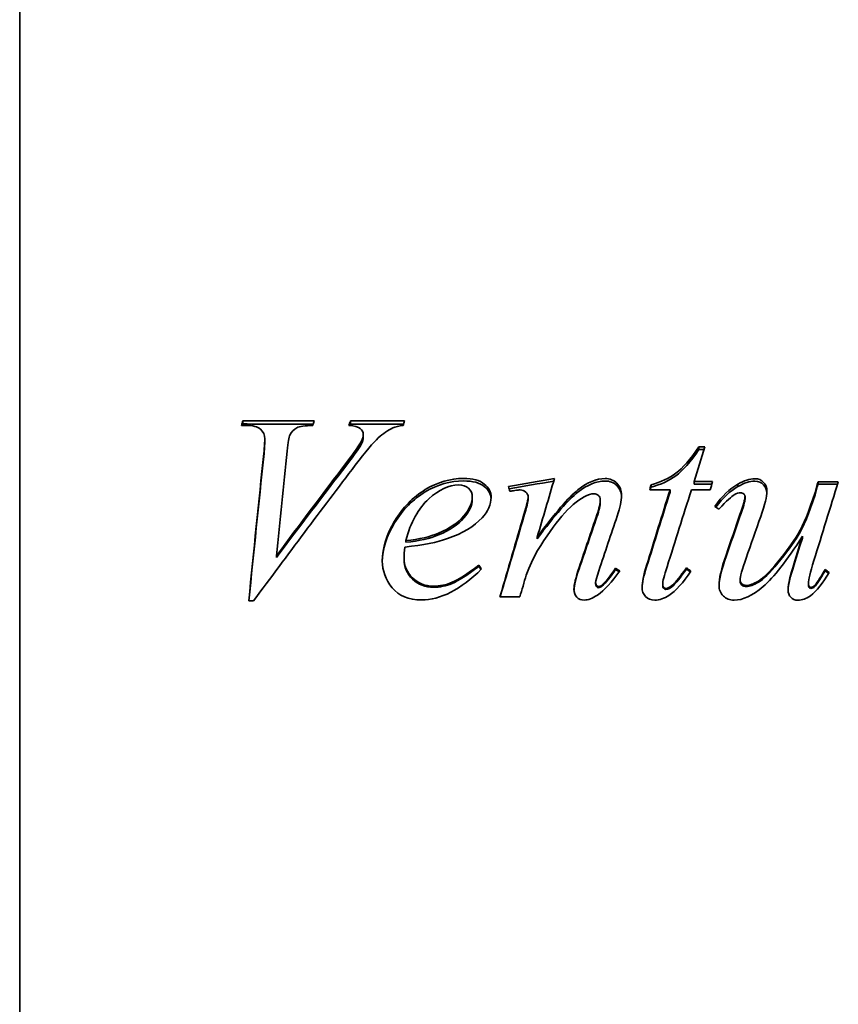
# Model space of a CAD drawing. Header units: millimetres. Extents: x 196 to 644, y 66 to 528.
# Tile 2 of 6: x 196 to 278, y 234 to 332. Entities that reach past the tile are written whole.
import ezdxf

# ---------------------------------------------------------------- set-up
doc = ezdxf.new("R2010")
doc.units = ezdxf.units.MM
doc.header["$LTSCALE"] = 2
doc.layers.add('Krawędzie widoczne(ISO)', color=7, linetype='Continuous', lineweight=35, true_color=0x262659)

msp = doc.modelspace()

# ---------------------------------------------------------------- linework, layer by layer
at = {"layer": 'Krawędzie widoczne(ISO)'}
for p, q in [((196.35, 346), (196.35, 188)), ((218.621, 291.842), (218.621, 292.16)), ((229.356, 291.834), (229.356, 292.152)), ((218.973, 291.699), (218.488, 291.7)), ((220.81, 290.071), (220.81, 290.367)), ((230.443, 289.814), (230.443, 290.107)), ((230.634, 290.493), (230.634, 290.795)), ((264.133, 289.574), (264.722, 289.574)), ((264.133, 289.288), (264.133, 289.574)), ((264.133, 289.288), (264.633, 289.288)), ((261.247, 285.258), (259.218, 285.26)), ((259.351, 285.537), (259.351, 285.775)), ((261.247, 285.027), (261.247, 285.258)), ((265.262, 285.255), (263.38, 285.257)), ((263.645, 286.085), (265.483, 286.084)), ((263.645, 285.844), (263.645, 286.085)), ((263.645, 285.844), (265.419, 285.842)), ((268.013, 285.587), (268.013, 285.825)), ((276.027, 286.076), (278.042, 286.074)), ((276.027, 285.834), (276.027, 286.076)), ((276.027, 285.834), (277.967, 285.833)), ((241.511, 284.321), (241.511, 284.543)), ((247.1, 284.331), (247.1, 284.553)), ((254.291, 284.071), (254.291, 284.289)), ((268.732, 284.371), (268.732, 284.594)), ((275.718, 284.776), (275.718, 285.004)), ((247.994, 280.373), (247.994, 280.545)), ((274.464, 280.453), (274.464, 280.625)), ((234.876, 280.026), (234.876, 280.193)), ((221.963, 278.516), (221.963, 278.664)), ((234.712, 278.319), (234.712, 278.464)), ((242.182, 277.609), (242.182, 277.745)), ((255.815, 277.311), (255.815, 277.443)), ((262.888, 277.348), (262.888, 277.481)), ((276.741, 277.194), (276.741, 277.324)), ((268.24, 276.163), (268.24, 276.28)), ((253.828, 275.915), (253.828, 276.029)), ((254.46, 275.654), (254.46, 275.765)), ((260.519, 275.751), (260.519, 275.863)), ((261.622, 275.75), (261.622, 275.862)), ((275.063, 275.84), (275.063, 275.954)), ((246.253, 274.572), (244.268, 274.574)), ((219.694, 274.183), (219.209, 274.184))]:
    msp.add_line(p, q, dxfattribs=at)
for points in [[(218.488, 291.7), (218.532, 291.853), (218.576, 292.007), (218.621, 292.16)], [(218.621, 292.16), (220.993, 292.158), (223.366, 292.156), (225.738, 292.155)], [(225.738, 292.155), (225.689, 292.001), (225.64, 291.848), (225.591, 291.694)], [(229.194, 291.692), (229.248, 291.845), (229.302, 291.999), (229.356, 292.152)], [(229.356, 292.152), (231.155, 292.151), (232.954, 292.149), (234.753, 292.148)], [(234.753, 292.148), (234.709, 291.995), (234.665, 291.841), (234.62, 291.687)], [(218.579, 291.7), (218.593, 291.747), (218.607, 291.794), (218.621, 291.842)], [(218.621, 291.842), (220.959, 291.84), (223.298, 291.838), (225.636, 291.836)], [(229.302, 291.683), (229.32, 291.733), (229.338, 291.783), (229.356, 291.834)], [(229.356, 291.834), (231.124, 291.832), (232.893, 291.831), (234.661, 291.83)], [(234.62, 291.687), (234.189, 291.65), (233.846, 291.572), (233.591, 291.451)], [(220.706, 288.888), (220.775, 289.622), (220.81, 290.114), (220.81, 290.367)], [(220.706, 288.611), (220.775, 289.336), (220.81, 289.822), (220.81, 290.071)], [(223.311, 290.73), (223.222, 290.543), (223.134, 290.015), (223.045, 289.14)], [(229, 288.032), (229.765, 289.033), (230.246, 289.722), (230.443, 290.107)], [(230.443, 290.107), (230.57, 290.369), (230.634, 290.598), (230.634, 290.795)], [(230.443, 289.814), (230.57, 290.073), (230.634, 290.3), (230.634, 290.493)], [(223.045, 289.14), (222.684, 285.705), (222.323, 282.202), (221.963, 278.664)], [(229, 287.766), (229.765, 288.754), (230.246, 289.435), (230.443, 289.814)], [(264.722, 289.574), (264.363, 288.418), (264.004, 287.255), (263.645, 286.085)], [(219.209, 274.184), (219.708, 279.158), (220.207, 284.089), (220.706, 288.888)], [(219.218, 274.184), (219.714, 279.064), (220.21, 283.901), (220.706, 288.611)], [(229.838, 287.72), (226.457, 283.29), (223.075, 278.755), (219.694, 274.183)], [(221.963, 278.664), (224.308, 281.823), (226.654, 284.953), (229, 288.032)], [(221.963, 278.516), (224.308, 281.635), (226.654, 284.726), (229, 287.766)], [(245.145, 285.6), (246.669, 285.865), (248.194, 286.131), (249.719, 286.396)], [(245.201, 285.374), (246.681, 285.629), (248.162, 285.883), (249.642, 286.137)], [(249.719, 286.396), (249.144, 284.462), (248.569, 282.51), (247.994, 280.545)], [(268.013, 285.825), (268.63, 286.196), (269.199, 286.381), (269.719, 286.38)], [(268.013, 285.587), (268.63, 285.953), (269.199, 286.135), (269.719, 286.135)], [(245.262, 285.128), (245.223, 285.285), (245.184, 285.443), (245.145, 285.6)], [(245.747, 285.199), (245.586, 285.175), (245.424, 285.151), (245.262, 285.128)], [(246.291, 285.256), (246.193, 285.256), (246.012, 285.237), (245.747, 285.199)], [(258.918, 277.717), (259.694, 280.252), (260.471, 282.769), (261.247, 285.258)], [(259.218, 285.26), (259.262, 285.432), (259.306, 285.603), (259.351, 285.775)], [(259.278, 285.26), (259.302, 285.352), (259.327, 285.445), (259.351, 285.537)], [(263.38, 285.257), (262.574, 282.725), (261.768, 280.163), (260.962, 277.584)], [(265.483, 286.084), (265.41, 285.808), (265.336, 285.532), (265.262, 285.255)], [(265.717, 283.62), (266.443, 284.626), (267.208, 285.359), (268.013, 285.825)], [(265.819, 283.548), (266.515, 284.47), (267.246, 285.148), (268.013, 285.587)], [(278.042, 286.074), (277.231, 283.478), (276.42, 280.848), (275.609, 278.199)], [(275.718, 285.004), (275.821, 285.362), (275.924, 285.719), (276.027, 286.076)], [(275.718, 284.776), (275.821, 285.129), (275.924, 285.482), (276.027, 285.834)], [(243.394, 284.527), (243.393, 283.81), (243.094, 283.125), (242.495, 282.472)], [(246.672, 282.8), (246.957, 283.77), (247.1, 284.353), (247.1, 284.553)], [(246.672, 282.6), (246.957, 283.558), (247.1, 284.133), (247.1, 284.331)], [(253.644, 284.878), (253.379, 284.878), (253.056, 284.773), (252.673, 284.563)], [(253.951, 282.78), (254.177, 283.433), (254.29, 283.936), (254.291, 284.289)], [(256.409, 284.704), (256.408, 284.188), (256.266, 283.504), (255.981, 282.649)], [(258.918, 277.582), (259.694, 280.084), (260.471, 282.57), (261.247, 285.027)], [(268.231, 282.798), (268.565, 283.758), (268.732, 284.355), (268.732, 284.594)], [(268.231, 282.598), (268.565, 283.546), (268.732, 284.135), (268.732, 284.371)], [(270.924, 285.094), (270.923, 284.626), (270.717, 283.8), (270.304, 282.609)], [(253.951, 282.58), (254.177, 283.225), (254.29, 283.721), (254.291, 284.071)], [(266.128, 283.332), (265.991, 283.428), (265.854, 283.524), (265.717, 283.62)], [(242.495, 282.472), (241.71, 281.617), (240.558, 280.923), (239.038, 280.392)], [(244.268, 274.574), (245.069, 277.335), (245.871, 280.082), (246.672, 282.8)], [(244.296, 274.574), (245.088, 277.268), (245.88, 279.948), (246.672, 282.6)], [(252.182, 277.519), (252.772, 279.282), (253.362, 281.037), (253.951, 282.78)], [(252.182, 277.385), (252.772, 279.126), (253.362, 280.859), (253.951, 282.58)], [(255.981, 282.649), (255.366, 280.838), (254.752, 279.014), (254.138, 277.182)], [(266.845, 278.759), (267.307, 280.111), (267.769, 281.458), (268.231, 282.798)], [(266.845, 278.61), (267.307, 279.945), (267.769, 281.275), (268.231, 282.598)], [(270.304, 282.609), (269.818, 281.225), (269.331, 279.834), (268.845, 278.437)], [(239.038, 280.392), (238.027, 280.036), (236.611, 279.756), (234.787, 279.554)], [(234.876, 280.193), (236.219, 280.337), (237.312, 280.587), (238.156, 280.944)], [(234.876, 280.026), (236.219, 280.168), (237.312, 280.415), (238.156, 280.767)], [(273.211, 276.466), (273.358, 277.07), (273.776, 278.463), (274.464, 280.625)], [(273.211, 276.346), (273.358, 276.942), (273.776, 278.318), (274.464, 280.453)], [(234.787, 279.554), (234.737, 279.119), (234.713, 278.755), (234.712, 278.464)], [(248.037, 279.195), (247.585, 278.45), (247.207, 277.635), (246.902, 276.75)], [(266.137, 275.727), (266.137, 276.389), (266.373, 277.402), (266.845, 278.759)], [(266.137, 275.675), (266.151, 276.33), (266.387, 277.31), (266.845, 278.61)], [(268.845, 278.437), (268.442, 277.303), (268.24, 276.582), (268.24, 276.28)], [(242.447, 277.366), (240.347, 275.307), (238.346, 274.271), (236.444, 274.273)], [(242.182, 277.745), (242.271, 277.619), (242.359, 277.492), (242.447, 277.366)], [(242.182, 277.609), (242.252, 277.51), (242.322, 277.411), (242.392, 277.312)], [(251.666, 275.344), (251.666, 275.772), (251.838, 276.499), (252.182, 277.519)], [(251.667, 275.289), (251.68, 275.718), (251.852, 276.418), (252.182, 277.385)], [(254.46, 275.765), (254.872, 276.125), (255.324, 276.685), (255.815, 277.443)], [(254.46, 275.654), (254.872, 276.01), (255.324, 276.563), (255.815, 277.311)], [(255.815, 277.443), (255.952, 277.36), (256.089, 277.277), (256.226, 277.195)], [(255.815, 277.311), (255.931, 277.241), (256.047, 277.172), (256.163, 277.103)], [(258.46, 275.543), (258.46, 276.02), (258.613, 276.746), (258.918, 277.717)], [(258.461, 275.49), (258.472, 275.962), (258.625, 276.66), (258.918, 277.582)], [(260.962, 277.584), (260.667, 276.701), (260.519, 276.126), (260.519, 275.863)], [(261.622, 275.862), (261.809, 276.037), (262.231, 276.578), (262.888, 277.481)], [(261.622, 275.75), (261.809, 275.923), (262.231, 276.457), (262.888, 277.348)], [(262.888, 277.481), (263.035, 277.374), (263.182, 277.267), (263.329, 277.16)], [(262.888, 277.348), (263.016, 277.256), (263.144, 277.165), (263.271, 277.073)], [(275.609, 278.199), (275.246, 277.016), (275.064, 276.265), (275.063, 275.954)], [(276.741, 277.324), (276.873, 277.222), (277.005, 277.12), (277.138, 277.018)], [(246.902, 276.75), (246.686, 276.025), (246.47, 275.299), (246.253, 274.572)], [(254.138, 277.182), (253.932, 276.55), (253.828, 276.165), (253.828, 276.029)], [(256.226, 277.195), (255.441, 276.048), (254.7, 275.234), (254.004, 274.757)], [(263.329, 277.16), (262.563, 275.994), (261.832, 275.18), (261.136, 274.722)], [(273.033, 275.283), (273.034, 275.585), (273.093, 275.98), (273.211, 276.466)], [(273.034, 275.235), (273.041, 275.525), (273.1, 275.896), (273.211, 276.346)], [(277.138, 277.018), (276.529, 275.948), (275.901, 275.173), (275.254, 274.696)], [(276.741, 277.194), (276.856, 277.106), (276.972, 277.018), (277.087, 276.929)], [(254.122, 275.605), (254.21, 275.605), (254.323, 275.658), (254.46, 275.765)], [(254.122, 275.496), (254.21, 275.496), (254.323, 275.549), (254.46, 275.654)], [(260.842, 275.424), (261.038, 275.424), (261.298, 275.57), (261.622, 275.862)], [(260.842, 275.317), (261.038, 275.317), (261.298, 275.461), (261.622, 275.75)], [(254.004, 274.757), (253.513, 274.425), (253.077, 274.26), (252.694, 274.26)], [(261.136, 274.722), (260.675, 274.41), (260.204, 274.254), (259.724, 274.254)], [(275.254, 274.696), (274.832, 274.394), (274.42, 274.243), (274.018, 274.243)]]:
    msp.add_open_spline(points, degree=3, dxfattribs=at)
for points, knots in [([(220.81, 290.367), (220.811, 290.751), (220.664, 291.069), (220.37, 291.321), (220.076, 291.573), (219.611, 291.699), (218.973, 291.699)], [0, 0, 0, 0, 1, 1, 1, 2, 2, 2, 2]), ([(225.591, 291.694), (224.816, 291.686), (224.287, 291.609), (224.003, 291.465), (223.718, 291.321), (223.487, 291.076), (223.311, 290.73)], [0, 0, 0, 0, 1, 1, 1, 2, 2, 2, 2]), ([(230.634, 290.795), (230.634, 291.019), (230.534, 291.215), (230.333, 291.383), (230.132, 291.551), (229.753, 291.654), (229.194, 291.692)], [0, 0, 0, 0, 1, 1, 1, 2, 2, 2, 2]), ([(233.591, 291.451), (233.1, 291.227), (232.615, 290.894), (232.134, 290.45), (231.653, 290.005), (230.888, 289.1), (229.838, 287.72)], [0, 0, 0, 0, 1, 1, 1, 2, 2, 2, 2]), ([(259.351, 285.775), (260.331, 286.031), (261.16, 286.416), (261.837, 286.928), (262.514, 287.439), (263.279, 288.325), (264.133, 289.574)], [0, 0, 0, 0, 1, 1, 1, 2, 2, 2, 2]), ([(259.351, 285.537), (260.331, 285.79), (261.16, 286.17), (261.837, 286.675), (262.514, 287.181), (263.279, 288.055), (264.133, 289.288)], [0, 0, 0, 0, 1, 1, 1, 2, 2, 2, 2]), ([(232.536, 278.16), (232.537, 279.471), (232.945, 280.803), (233.76, 282.154), (234.574, 283.505), (235.597, 284.549), (236.828, 285.292), (238.059, 286.035), (239.327, 286.404), (240.631, 286.403)], [0, 0, 0, 0, 1, 1, 1, 2, 2, 2, 3, 3, 3, 3]), ([(232.536, 278.092), (232.552, 279.362), (232.96, 280.653), (233.76, 281.962), (234.574, 283.296), (235.597, 284.327), (236.828, 285.06), (238.059, 285.794), (239.327, 286.158), (240.631, 286.157)], [0.018784, 0.018784, 0.018784, 0.018784, 1, 1, 1, 2, 2, 2, 3, 3, 3, 3]), ([(240.631, 286.403), (241.572, 286.402), (242.268, 286.216), (242.718, 285.845), (243.169, 285.473), (243.394, 285.034), (243.394, 284.527)], [0, 0, 0, 0, 1, 1, 1, 2, 2, 2, 2]), ([(240.631, 286.157), (241.572, 286.156), (242.268, 285.973), (242.718, 285.606), (243.139, 285.264), (243.363, 284.864), (243.391, 284.406)], [0, 0, 0, 0, 1, 1, 1, 1.932649, 1.932649, 1.932649, 1.932649]), ([(247.994, 280.545), (249.76, 282.948), (251.114, 284.513), (252.056, 285.266), (252.998, 286.018), (253.905, 286.392), (254.778, 286.392)], [0, 0, 0, 0, 1, 1, 1, 2, 2, 2, 2]), ([(247.994, 280.373), (249.76, 282.747), (251.114, 284.291), (252.056, 285.034), (252.998, 285.778), (253.905, 286.147), (254.778, 286.146)], [0, 0, 0, 0, 1, 1, 1, 2, 2, 2, 2]), ([(254.778, 286.392), (255.248, 286.391), (255.638, 286.234), (255.946, 285.92), (256.255, 285.606), (256.409, 285.201), (256.409, 284.704)], [0, 0, 0, 0, 1, 1, 1, 2, 2, 2, 2]), ([(254.778, 286.146), (255.248, 286.146), (255.638, 285.991), (255.946, 285.681), (256.232, 285.393), (256.386, 285.029), (256.406, 284.587)], [0, 0, 0, 0, 1, 1, 1, 1.926333, 1.926333, 1.926333, 1.926333]), ([(269.719, 286.38), (270.072, 286.38), (270.361, 286.259), (270.586, 286.016), (270.812, 285.773), (270.924, 285.466), (270.924, 285.094)], [0, 0, 0, 0, 1, 1, 1, 2, 2, 2, 2]), ([(269.719, 286.135), (270.072, 286.135), (270.361, 286.015), (270.586, 285.775), (270.788, 285.561), (270.899, 285.296), (270.92, 284.98)], [0, 0, 0, 0, 1, 1, 1, 1.893662, 1.893662, 1.893662, 1.893662]), ([(240.13, 285.761), (239.199, 285.762), (238.213, 285.297), (237.173, 284.36), (236.133, 283.424), (235.367, 282.039), (234.876, 280.193)], [0, 0, 0, 0, 1, 1, 1, 2, 2, 2, 2]), ([(241.511, 284.543), (241.512, 284.906), (241.392, 285.2), (241.152, 285.424), (240.912, 285.648), (240.571, 285.761), (240.13, 285.761)], [0, 0, 0, 0, 1, 1, 1, 2, 2, 2, 2]), ([(247.1, 284.553), (247.1, 284.735), (247.022, 284.897), (246.865, 285.041), (246.708, 285.184), (246.517, 285.256), (246.291, 285.256)], [0, 0, 0, 0, 1, 1, 1, 2, 2, 2, 2]), ([(238.156, 280.944), (239.274, 281.425), (240.112, 281.998), (240.672, 282.661), (241.231, 283.323), (241.511, 283.951), (241.511, 284.543)], [0, 0, 0, 0, 1, 1, 1, 2, 2, 2, 2]), ([(238.156, 280.767), (239.274, 281.243), (240.112, 281.808), (240.672, 282.462), (241.231, 283.116), (241.511, 283.736), (241.511, 284.321)], [0, 0, 0, 0, 1, 1, 1, 2, 2, 2, 2]), ([(252.673, 284.563), (251.967, 284.181), (251.231, 283.544), (250.466, 282.646), (249.7, 281.748), (248.891, 280.599), (248.037, 279.195)], [0, 0, 0, 0, 1, 1, 1, 2, 2, 2, 2]), ([(254.291, 284.289), (254.291, 284.462), (254.227, 284.603), (254.1, 284.713), (253.973, 284.823), (253.821, 284.878), (253.644, 284.878)], [0, 0, 0, 0, 1, 1, 1, 2, 2, 2, 2]), ([(268.306, 284.967), (268.08, 284.967), (267.857, 284.903), (267.637, 284.774), (267.416, 284.645), (266.913, 284.166), (266.128, 283.332)], [0, 0, 0, 0, 1, 1, 1, 2, 2, 2, 2]), ([(268.732, 284.594), (268.732, 284.689), (268.688, 284.775), (268.6, 284.852), (268.512, 284.928), (268.414, 284.967), (268.306, 284.967)], [0, 0, 0, 0, 1, 1, 1, 2, 2, 2, 2]), ([(268.872, 275.725), (269.176, 275.724), (269.573, 275.868), (270.064, 276.155), (270.554, 276.442), (271.206, 277.086), (272.021, 278.086), (272.836, 279.085), (273.508, 280.018), (274.038, 280.886), (274.568, 281.755), (275.128, 283.133), (275.718, 285.004)], [0, 0, 0, 0, 1, 1, 1, 2, 2, 2, 3, 3, 3, 4, 4, 4, 4]), ([(268.872, 275.614), (269.176, 275.614), (269.573, 275.756), (270.064, 276.039), (270.554, 276.322), (271.206, 276.959), (272.021, 277.945), (272.836, 278.932), (273.508, 279.853), (274.038, 280.711), (274.568, 281.568), (275.128, 282.929), (275.718, 284.776)], [0, 0, 0, 0, 1, 1, 1, 2, 2, 2, 3, 3, 3, 4, 4, 4, 4]), ([(274.464, 280.625), (272.903, 278.203), (271.596, 276.524), (270.541, 275.614), (269.486, 274.703), (268.518, 274.247), (267.636, 274.248)], [0, 0, 0, 0, 1, 1, 1, 2, 2, 2, 2]), ([(234.712, 278.464), (234.712, 277.688), (234.996, 277.024), (235.564, 276.474), (236.132, 275.924), (236.823, 275.648), (237.637, 275.647)], [0, 0, 0, 0, 1, 1, 1, 2, 2, 2, 2]), ([(234.712, 278.319), (234.712, 277.553), (234.996, 276.898), (235.564, 276.354), (236.132, 275.811), (236.823, 275.538), (237.637, 275.538)], [0, 0, 0, 0, 1, 1, 1, 2, 2, 2, 2]), ([(236.444, 274.273), (235.15, 274.274), (234.175, 274.68), (233.519, 275.489), (232.863, 276.299), (232.535, 277.19), (232.536, 278.16)], [0, 0, 0, 0, 1, 1, 1, 2, 2, 2, 2]), ([(237.637, 275.647), (238.284, 275.647), (238.906, 275.775), (239.505, 276.033), (240.103, 276.29), (240.995, 276.862), (242.182, 277.745)], [0, 0, 0, 0, 1, 1, 1, 2, 2, 2, 2]), ([(237.637, 275.538), (238.284, 275.537), (238.906, 275.664), (239.505, 275.918), (240.103, 276.173), (240.995, 276.737), (242.182, 277.609)], [0, 0, 0, 0, 1, 1, 1, 2, 2, 2, 2]), ([(275.313, 275.53), (275.431, 275.529), (275.558, 275.593), (275.696, 275.719), (275.833, 275.846), (276.181, 276.382), (276.741, 277.324)], [0, 0, 0, 0, 1, 1, 1, 2, 2, 2, 2]), ([(268.24, 276.28), (268.24, 276.105), (268.296, 275.969), (268.409, 275.871), (268.522, 275.774), (268.676, 275.725), (268.872, 275.725)], [0, 0, 0, 0, 1, 1, 1, 2, 2, 2, 2]), ([(275.313, 275.422), (275.431, 275.421), (275.558, 275.484), (275.696, 275.609), (275.833, 275.734), (276.181, 276.263), (276.741, 277.194)], [0, 0, 0, 0, 1, 1, 1, 2, 2, 2, 2]), ([(252.694, 274.26), (252.381, 274.26), (252.131, 274.358), (251.945, 274.553), (251.758, 274.749), (251.666, 275.012), (251.666, 275.344)], [0, 0, 0, 0, 1, 1, 1, 2, 2, 2, 2]), ([(253.828, 276.029), (253.828, 275.912), (253.86, 275.812), (253.923, 275.729), (253.987, 275.646), (254.053, 275.605), (254.122, 275.605)], [0, 0, 0, 0, 1, 1, 1, 2, 2, 2, 2]), ([(253.828, 275.915), (253.828, 275.799), (253.86, 275.7), (253.923, 275.619), (253.987, 275.537), (254.053, 275.496), (254.122, 275.496)], [0, 0, 0, 0, 1, 1, 1, 2, 2, 2, 2]), ([(259.724, 274.254), (259.351, 274.255), (259.047, 274.374), (258.812, 274.614), (258.577, 274.853), (258.46, 275.163), (258.46, 275.543)], [0, 0, 0, 0, 1, 1, 1, 2, 2, 2, 2]), ([(260.519, 275.863), (260.519, 275.726), (260.551, 275.619), (260.615, 275.541), (260.678, 275.463), (260.754, 275.424), (260.842, 275.424)], [0, 0, 0, 0, 1, 1, 1, 2, 2, 2, 2]), ([(260.519, 275.751), (260.519, 275.616), (260.551, 275.51), (260.615, 275.433), (260.678, 275.356), (260.754, 275.317), (260.842, 275.317)], [0, 0, 0, 0, 1, 1, 1, 2, 2, 2, 2]), ([(267.636, 274.248), (267.214, 274.248), (266.859, 274.388), (266.57, 274.666), (266.281, 274.944), (266.136, 275.298), (266.137, 275.727)], [0, 0, 0, 0, 1, 1, 1, 2, 2, 2, 2]), ([(268.24, 276.163), (268.24, 275.99), (268.296, 275.855), (268.409, 275.759), (268.522, 275.663), (268.676, 275.614), (268.872, 275.614)], [0, 0, 0, 0, 1, 1, 1, 2, 2, 2, 2]), ([(275.063, 275.954), (275.063, 275.807), (275.085, 275.7), (275.129, 275.632), (275.173, 275.564), (275.235, 275.53), (275.313, 275.53)], [0, 0, 0, 0, 1, 1, 1, 2, 2, 2, 2]), ([(275.063, 275.84), (275.063, 275.696), (275.085, 275.59), (275.129, 275.523), (275.173, 275.455), (275.235, 275.422), (275.313, 275.422)], [0, 0, 0, 0, 1, 1, 1, 2, 2, 2, 2]), ([(274.018, 274.243), (273.724, 274.243), (273.486, 274.341), (273.305, 274.536), (273.124, 274.732), (273.033, 274.98), (273.033, 275.283)], [0, 0, 0, 0, 1, 1, 1, 2, 2, 2, 2])]:
    msp.add_open_spline(points, degree=3, knots=knots, dxfattribs=at)

doc.saveas('drawing.dxf')
